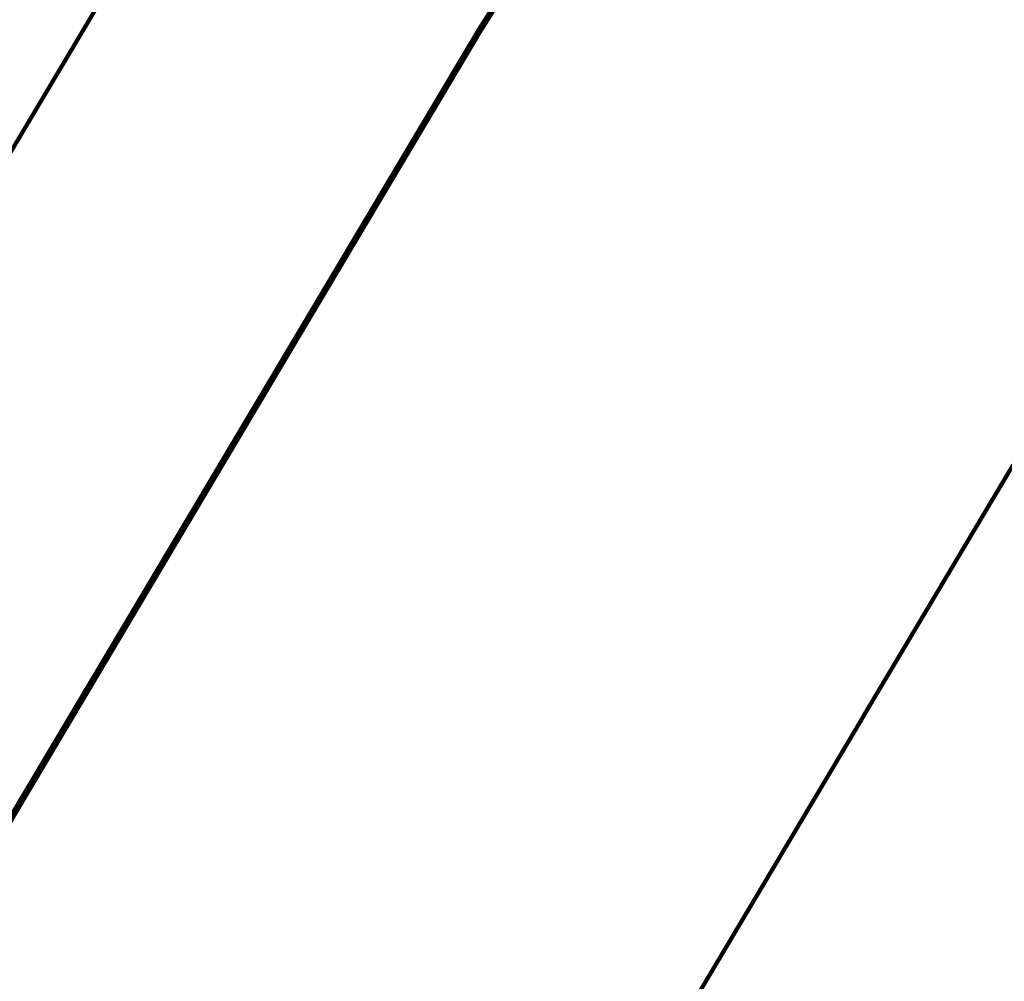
# Model space of a CAD drawing. Header units: metres. Extents: x 97286.9 to 97352.8, y 1513355.9 to 1513441.5.
# Tile 123 of 212: x 97319.3 to 97323.7, y 1513398.9 to 1513403.1. Entities that reach past the tile are written whole.
import ezdxf

# ---------------------------------------------------------------- set-up
doc = ezdxf.new("R2010")
doc.units = ezdxf.units.M
doc.header["$LTSCALE"] = 0.5
doc.header["$MEASUREMENT"] = 0
doc.layers.add('Veg_gangveg', color=9, linetype='Continuous', lineweight=100)
doc.layers.add('Veg_kjørebane', color=8, linetype='Continuous', lineweight=100)
doc.layers.add('Veg_sideområde', color=7, linetype='Continuous', lineweight=100, true_color=0x008000)

msp = doc.modelspace()

# ---------------------------------------------------------------- linework, layer by layer
at = {"layer": 'Veg_gangveg'}
for points in [[(97324.05207426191, 1513406.929530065, 2.09703415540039), (97323.55845430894, 1513406.261024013, 2.096438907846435), (97323.5537022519, 1513406.254588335, 2.096441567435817), (97323.50796370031, 1513406.192644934, 2.096475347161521), (97323.29471512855, 1513405.903843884, 2.096828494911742), (97322.95969508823, 1513405.450128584, 2.098034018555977), (97322.75238658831, 1513405.169372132, 2.099178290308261), (97322.53379195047, 1513404.873330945, 2.100545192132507), (97322.36709112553, 1513404.644632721, 2.101641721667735), (97321.80050190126, 1513403.819927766, 2.10624268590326), (97321.4226934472, 1513403.223777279, 2.110164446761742), (97321.26907008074, 1513402.969262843, 2.111894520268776), (97321.26752898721, 1513402.966671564, 2.111911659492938), (97320.63316351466, 1513401.899890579, 2.118966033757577), (97320.57357938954, 1513401.799690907, 2.119628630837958), (97319.01000975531, 1513399.170313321, 2.137016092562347), (97318.70078869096, 1513398.650311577, 2.140454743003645), (97318.18713243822, 1513397.786521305, 2.146166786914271), (97317.67347618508, 1513396.922731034, 2.151878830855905), (97317.45876787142, 1513396.5616667, 2.154266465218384), (97317.15981993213, 1513396.058940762, 2.157590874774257), (97315.10519492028, 1513392.603779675, 2.180439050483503)], [(97319.58520770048, 1513394.268052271, 2.097292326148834), (97319.88415563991, 1513394.770778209, 2.093967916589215), (97320.09886395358, 1513395.131842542, 2.091580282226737), (97320.61252020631, 1513395.995632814, 2.08586823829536), (97321.12617645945, 1513396.859423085, 2.080156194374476), (97321.4353975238, 1513397.379424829, 2.076717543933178), (97322.99896715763, 1513400.008802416, 2.059330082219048), (97323.05855128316, 1513400.109002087, 2.058667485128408), (97323.69291675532, 1513401.175783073, 2.051613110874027)]]:
    msp.add_polyline3d(points, dxfattribs=at)
at = {"layer": 'Veg_kjørebane'}
for points in [[(97326.55829135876, 1513412.530808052, 2.217693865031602), (97326.4886436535, 1513411.533282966, 2.218594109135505), (97326.31586916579, 1513410.55204019, 2.209493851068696), (97325.95159581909, 1513409.624681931, 2.190390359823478), (97325.77251671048, 1513409.305274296, 2.180869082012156), (97324.82215889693, 1513407.986352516, 2.135675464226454), (97324.81859267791, 1513407.981527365, 2.135508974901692), (97324.22422284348, 1513407.177335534, 2.112795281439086), (97323.62985300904, 1513406.373143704, 2.100086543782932), (97323.16862201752, 1513405.749090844, 2.097116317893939), (97322.75553498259, 1513405.190177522, 2.0971558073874), (97322.44148389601, 1513404.764404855, 2.098587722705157), (97322.42088122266, 1513404.736092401, 2.098781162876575), (97321.86997921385, 1513403.943372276, 2.104288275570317), (97321.33470044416, 1513403.098275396, 2.109995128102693), (97319.28981180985, 1513399.660407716, 2.132822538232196), (97316.7342465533, 1513395.362840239, 2.161356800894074), (97316.47869002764, 1513394.933083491, 2.164210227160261)], [(97316.47869002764, 1513394.933083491, 2.164210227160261), (97316.4872851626, 1513394.927972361, 2.164510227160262), (97316.74284168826, 1513395.357729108, 2.161656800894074), (97319.29840694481, 1513399.655296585, 2.133122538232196), (97321.34326272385, 1513403.093109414, 2.110295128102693), (97321.87830886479, 1513403.937839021, 2.104588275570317), (97322.42897145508, 1513404.730214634, 2.099081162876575), (97322.44956517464, 1513404.758514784, 2.098887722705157), (97322.76357690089, 1513405.184233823, 2.097455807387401), (97323.17666393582, 1513405.743147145, 2.09741631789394), (97323.63789492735, 1513406.367200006, 2.100386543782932), (97324.23226476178, 1513407.171391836, 2.113095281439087), (97324.82663459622, 1513407.975583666, 2.135808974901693), (97324.83020081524, 1513407.980408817, 2.135975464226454), (97325.78105400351, 1513409.300067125, 2.181169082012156), (97325.9604919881, 1513409.620114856, 2.190690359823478), (97326.3254953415, 1513410.549331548, 2.209793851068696), (97326.49861607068, 1513411.532540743, 2.218894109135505), (97326.56826711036, 1513412.530112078, 2.217993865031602)], [(97323.69291675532, 1513401.175783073, 2.051613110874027), (97323.05855128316, 1513400.109002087, 2.058667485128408), (97322.99896715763, 1513400.008802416, 2.059330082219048), (97321.4353975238, 1513397.379424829, 2.076717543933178), (97321.12617645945, 1513396.859423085, 2.080156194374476), (97320.61252020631, 1513395.995632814, 2.08586823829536), (97320.09886395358, 1513395.131842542, 2.091580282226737), (97319.88415563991, 1513394.770778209, 2.093967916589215), (97319.58520770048, 1513394.268052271, 2.097292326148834)]]:
    msp.add_polyline3d(points, dxfattribs=at)
at = {"layer": 'Veg_sideområde'}
for points in [[(97315.18941978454, 1513395.699753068, 1.664710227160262), (97316.47869002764, 1513394.933083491, 2.164210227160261), (97316.7342465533, 1513395.362840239, 2.161356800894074), (97319.28981180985, 1513399.660407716, 2.132822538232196), (97321.33470044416, 1513403.098275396, 2.109995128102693), (97321.86997921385, 1513403.943372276, 2.104288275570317), (97322.42088122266, 1513404.736092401, 2.098781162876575), (97322.44148389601, 1513404.764404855, 2.098587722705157), (97322.75553498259, 1513405.190177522, 2.0971558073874), (97323.16862201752, 1513405.749090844, 2.097116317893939), (97323.62985300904, 1513406.373143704, 2.100086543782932), (97324.22422284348, 1513407.177335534, 2.112795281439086), (97324.81859267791, 1513407.981527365, 2.135508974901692), (97324.82215889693, 1513407.986352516, 2.135675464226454), (97325.77251671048, 1513409.305274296, 2.180869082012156), (97325.95159581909, 1513409.624681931, 2.190390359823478), (97326.31586916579, 1513410.55204019, 2.209493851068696), (97326.4886436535, 1513411.533282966, 2.218594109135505), (97326.55829135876, 1513412.530808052, 2.217693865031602)], [(97313.90014954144, 1513396.466422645, 1.664710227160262), (97315.18941978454, 1513395.699753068, 1.664710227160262), (97315.4449763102, 1513396.129509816, 1.661856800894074), (97318.00054156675, 1513400.427077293, 1.633322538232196), (97320.05035849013, 1513403.873172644, 1.610495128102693), (97320.62053157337, 1513404.773360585, 1.604788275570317), (97321.2073463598, 1513405.61775738, 1.599281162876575), (97321.22929210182, 1513405.647915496, 1.599087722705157), (97321.54924723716, 1513406.081732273, 1.597655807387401), (97321.96233427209, 1513406.640645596, 1.59761631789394), (97322.42356526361, 1513407.264698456, 1.600586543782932), (97323.01793509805, 1513408.068890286, 1.613295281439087), (97323.61230493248, 1513408.873082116, 1.636008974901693), (97323.6158711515, 1513408.877907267, 1.636175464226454), (97324.49192275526, 1513410.086349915, 1.681369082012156), (97324.6171704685, 1513410.30974323, 1.690890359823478), (97324.87194280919, 1513410.958336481, 1.709993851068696), (97324.99278107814, 1513411.644616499, 1.719094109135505)], [(97324.99278107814, 1513411.644616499, 1.719094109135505), (97324.87194280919, 1513410.958336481, 1.709993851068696), (97324.6171704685, 1513410.30974323, 1.690890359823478), (97324.49192275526, 1513410.086349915, 1.681369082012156), (97323.6158711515, 1513408.877907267, 1.636175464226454), (97323.61230493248, 1513408.873082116, 1.636008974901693), (97323.01793509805, 1513408.068890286, 1.613295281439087), (97322.42356526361, 1513407.264698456, 1.600586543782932), (97321.96233427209, 1513406.640645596, 1.59761631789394), (97321.54924723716, 1513406.081732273, 1.597655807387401), (97321.22929210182, 1513405.647915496, 1.599087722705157), (97321.2073463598, 1513405.61775738, 1.599281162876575), (97320.62053157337, 1513404.773360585, 1.604788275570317), (97320.05035849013, 1513403.873172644, 1.610495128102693), (97318.00054156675, 1513400.427077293, 1.633322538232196), (97315.4449763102, 1513396.129509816, 1.661856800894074), (97315.18941978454, 1513395.699753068, 1.664710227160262)]]:
    msp.add_polyline3d(points, dxfattribs=at)

doc.saveas('drawing.dxf')
